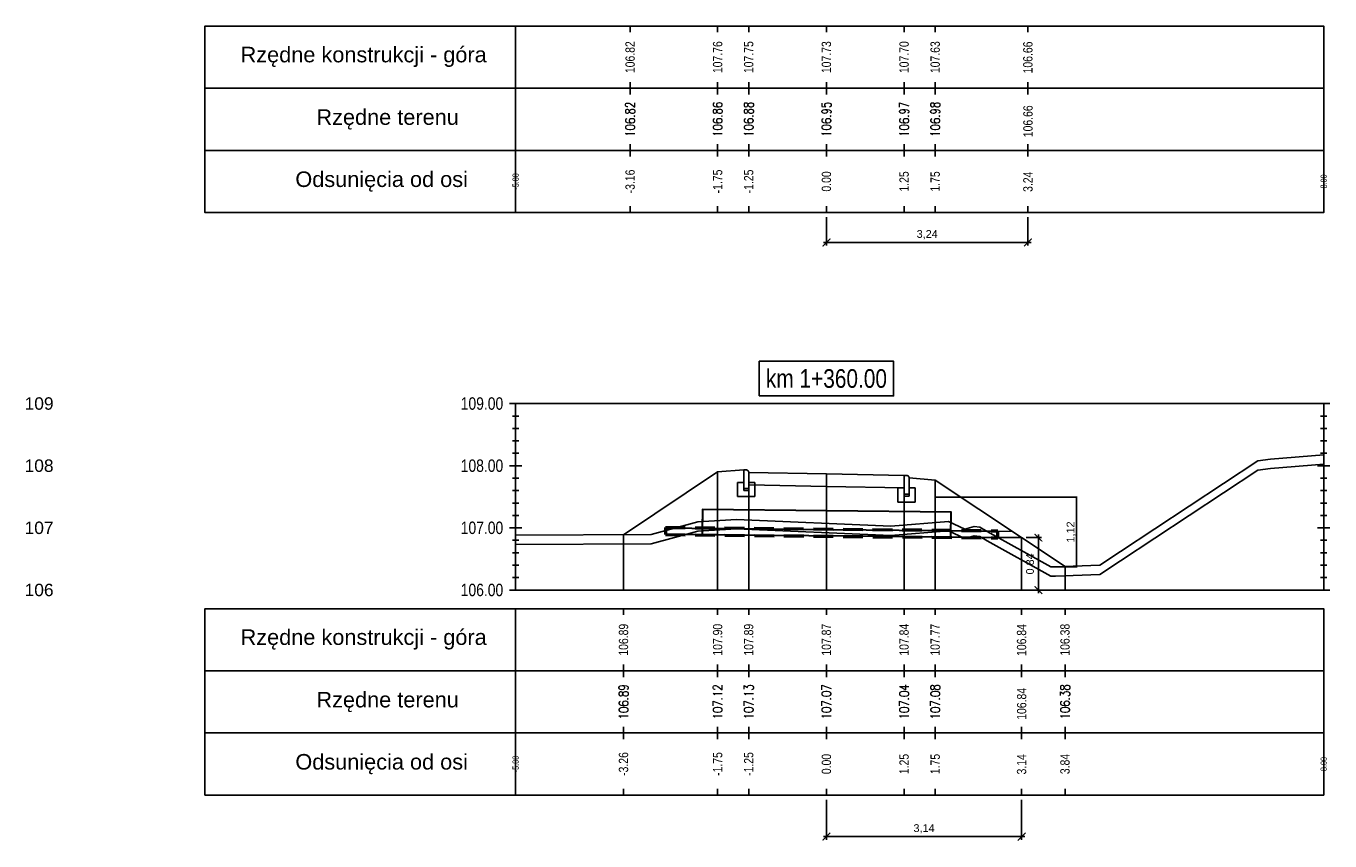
# Model space of a CAD drawing. Extents: x 7537626 to 7538805, y 5722894 to 5725486.
# Tile 63 of 90: x 7538497 to 7538518, y 5725455 to 5725468. Entities that reach past the tile are written whole.
import ezdxf

# ---------------------------------------------------------------- set-up
doc = ezdxf.new("R2010")
doc.units = 0
doc.header["$PDMODE"] = 35
doc.header["$PDSIZE"] = 0.3
doc.linetypes.add('HIDDEN', pattern=[9.525, 6.35, -3.175])
for name, color, linetype in [('C-DROGI-PROFILE', 7, 'Continuous'), ('C-DROGI-PROFILE-ETYKIETY', 7, 'Continuous'), ('C-DROGI-PRZEKROJE-ETYKIETY', 7, 'Continuous'), ('C-POPRZECZKA-przekrój', 2, 'Continuous'), ('C-POPRZECZKA-widok', 1, 'Continuous')]:
    doc.layers.add(name, color=color, linetype=linetype)
for name, color, linetype, true_color in [('C-humus', 7, 'Continuous', 0x003df5), ('C-Teren', 7, 'Continuous', 0x005716), ('poprzeczki', 7, 'Continuous', 0x0000d6)]:
    doc.layers.add(name, color=color, linetype=linetype, true_color=true_color)
doc.layers.add('Pom-plan', color=4, linetype='Continuous', plot=False)
doc.styles.add('2mm08', font='arial.ttf', dxfattribs={"width": 0.8})
doc.styles.add('opis_50', font='arial.ttf', dxfattribs={"height": 0.125})
doc.styles.get("Standard").update_dxf_attribs({"font": 'arial.ttf'})
doc.dimstyles.new('OPIS_50', dxfattribs={"dimscale": 0.5, "dimtxt": 0.125, "dimasz": 0.25, "dimexe": 0.1, "dimexo": 0.15, "dimgap": 0.1, "dimtad": 1, "dimzin": 0, "dimtxsty": 'opis_50', "dimblk": 'ARCHTICK', "dimcen": 0.15, "dimdle": 0.1, "dimaunit": 2, "dimadec": 4, "dimazin": 0, "dimtfac": 1, "dimtmove": 0, "dimatfit": 3, "dimfxl": 1, "dimarcsym": 0})

# ---------------------------------------------------------------- blocks, each defined once
blk = doc.blocks.new('_ArchTick')
at = {"color": 0, "linetype": 'ByBlock', "const_width": 0.15}
blk.add_lwpolyline([(-0.5, -0.5), (0.5, 0.5)], dxfattribs=at)
blk = doc.blocks.new('*D10')
at = {"layer": 'Defpoints', "color": 0, "transparency": 16777216}
for p in [(7538511.225, 5725460.779), (7538513.083, 5725459.661), (7538513.498, 5725459.661)]:
    blk.add_point(p, dxfattribs=at)
at = {"layer": 'poprzeczki', "color": 0, "lineweight": -2, "transparency": 16777216}
for p, q in [((7538511.24, 5725460.779), (7538513.508, 5725460.779)), ((7538513.498, 5725460.789), (7538513.498, 5725459.651)), ((7538513.098, 5725459.661), (7538513.508, 5725459.661))]:
    blk.add_line(p, q, dxfattribs=at)
at = {"layer": 'poprzeczki', "color": 0, "lineweight": -2, "transparency": 16777216, "xscale": 0.025, "yscale": 0.025, "zscale": 0.025}
for p, rotation in [((7538513.498, 5725460.779), 90), ((7538513.498, 5725459.661), 270)]:
    blk.add_blockref('_ArchTick', p, dxfattribs=dict(at, rotation=rotation))
at = {"layer": 'poprzeczki', "color": 0, "transparency": 16777216, "insert": (7538513.413, 5725460.22), "char_height": 0.125, "attachment_point": 5, "rotation": 90, "style": 'opis_50'}
blk.add_mtext('1,12', dxfattribs=at)
blk = doc.blocks.new('geokrata')
at = {"layer": 'C-POPRZECZKA-przekrój', "color": 172, "linetype": 'HIDDEN', "lineweight": 50, "ltscale": 0.05, "true_color": 0x0000cc}
for p, q in [((7538464.885, 5725469.743), (7538470.234, 5725469.689)), ((7538464.887, 5725469.627), (7538470.233, 5725469.573))]:
    blk.add_line(p, q, dxfattribs=at)
at = {"layer": 'C-POPRZECZKA-przekrój', "color": 98, "linetype": 'Continuous', "lineweight": 30, "true_color": 0x006100}
for p, q in [((7538464.892, 5725469.735), (7538465.726, 5725469.726)), ((7538464.893, 5725469.635), (7538465.725, 5725469.626)), ((7538469.225, 5725469.591), (7538470.225, 5725469.581))]:
    blk.add_line(p, q, dxfattribs=at)
for points in [[(7538467.479, 5725470.009), (7538465.479, 5725470.029), (7538465.475, 5725469.629), (7538469.475, 5725469.589), (7538469.479, 5725469.989), (7538467.479, 5725470.009), (7538465.479, 5725470.029), (7538465.476, 5725469.729), (7538470.226, 5725469.681)], [(7538464.892, 5725469.735), (7538464.893, 5725469.635)], [(7538470.225, 5725469.581), (7538470.226, 5725469.681)]]:
    blk.add_lwpolyline(points, dxfattribs=at)
at = {"layer": 'C-POPRZECZKA-przekrój', "color": 172, "linetype": 'HIDDEN', "lineweight": 50, "ltscale": 0.05, "true_color": 0x0000cc}
for points in [[(7538464.885, 5725469.743), (7538464.887, 5725469.627)], [(7538470.233, 5725469.573), (7538470.234, 5725469.689)]]:
    blk.add_lwpolyline(points, dxfattribs=at)
blk = doc.blocks.new('*D224')
at = {"layer": 'Defpoints', "color": 0, "transparency": 16777216}
for p in [(7538509.475, 5725455.986), (7538512.615, 5725455.986), (7538512.615, 5725455.318)]:
    blk.add_point(p, dxfattribs=at)
at = {"layer": 'Pom-plan', "color": 0, "lineweight": -2, "transparency": 16777216}
for p, q in [((7538509.475, 5725455.911), (7538509.475, 5725455.268)), ((7538512.615, 5725455.911), (7538512.615, 5725455.268)), ((7538509.425, 5725455.318), (7538512.665, 5725455.318))]:
    blk.add_line(p, q, dxfattribs=at)
at = {"layer": 'Pom-plan', "color": 0, "lineweight": -2, "transparency": 16777216, "xscale": 0.125, "yscale": 0.125, "zscale": 0.125, "rotation": 180}
blk.add_blockref('_ArchTick', (7538509.475, 5725455.318), dxfattribs=at)
at = {"layer": 'Pom-plan', "color": 0, "lineweight": -2, "transparency": 16777216, "xscale": 0.125, "yscale": 0.125, "zscale": 0.125}
blk.add_blockref('_ArchTick', (7538512.615, 5725455.318), dxfattribs=at)
at = {"layer": 'Pom-plan', "color": 0, "transparency": 16777216, "insert": (7538511.045, 5725455.443), "char_height": 0.125, "attachment_point": 5, "style": 'opis_50'}
blk.add_mtext('3,14', dxfattribs=at)
blk = doc.blocks.new('*D225')
at = {"layer": 'Defpoints', "color": 0, "transparency": 16777216}
for p in [(7538512.615, 5725460.129), (7538512.615, 5725459.286), (7538512.886, 5725459.286)]:
    blk.add_point(p, dxfattribs=at)
at = {"layer": 'Pom-plan', "color": 0, "lineweight": -2, "transparency": 16777216}
for p, q in [((7538512.69, 5725460.129), (7538512.936, 5725460.129)), ((7538512.886, 5725460.179), (7538512.886, 5725459.236)), ((7538512.69, 5725459.286), (7538512.936, 5725459.286))]:
    blk.add_line(p, q, dxfattribs=at)
at = {"layer": 'Pom-plan', "color": 0, "lineweight": -2, "transparency": 16777216, "xscale": 0.125, "yscale": 0.125, "zscale": 0.125}
for p, rotation in [((7538512.886, 5725460.129), 90), ((7538512.886, 5725459.286), 270)]:
    blk.add_blockref('_ArchTick', p, dxfattribs=dict(at, rotation=rotation))
at = {"layer": 'Pom-plan', "color": 0, "transparency": 16777216, "insert": (7538512.761, 5725459.707), "char_height": 0.125, "attachment_point": 5, "rotation": 90, "style": 'opis_50'}
blk.add_mtext('0,84', dxfattribs=at)
blk = doc.blocks.new('*D226')
at = {"layer": 'Defpoints', "color": 0, "transparency": 16777216}
for p in [(7538509.475, 5725465.361), (7538512.717, 5725465.361), (7538512.717, 5725464.879)]:
    blk.add_point(p, dxfattribs=at)
at = {"layer": 'Pom-plan', "color": 0, "lineweight": -2, "transparency": 16777216}
for p, q in [((7538509.475, 5725465.286), (7538509.475, 5725464.829)), ((7538512.717, 5725465.286), (7538512.717, 5725464.829)), ((7538509.425, 5725464.879), (7538512.767, 5725464.879))]:
    blk.add_line(p, q, dxfattribs=at)
at = {"layer": 'Pom-plan', "color": 0, "lineweight": -2, "transparency": 16777216, "xscale": 0.125, "yscale": 0.125, "zscale": 0.125, "rotation": 180}
blk.add_blockref('_ArchTick', (7538509.475, 5725464.879), dxfattribs=at)
at = {"layer": 'Pom-plan', "color": 0, "lineweight": -2, "transparency": 16777216, "xscale": 0.125, "yscale": 0.125, "zscale": 0.125}
blk.add_blockref('_ArchTick', (7538512.717, 5725464.879), dxfattribs=at)
at = {"layer": 'Pom-plan', "color": 0, "transparency": 16777216, "insert": (7538511.096, 5725465.004), "char_height": 0.125, "attachment_point": 5, "style": 'opis_50'}
blk.add_mtext('3,24', dxfattribs=at)

msp = doc.modelspace()

# ---------------------------------------------------------------- linework, layer by layer
at = {"layer": 'C-DROGI-PROFILE', "color": 7, "linetype": 'Continuous', "lineweight": -3}
for p, q in [((7538506.317, 5725468.361), (7538506.317, 5725468.261)), ((7538507.725, 5725468.361), (7538507.725, 5725468.261)), ((7538508.225, 5725468.361), (7538508.225, 5725468.261)), ((7538509.475, 5725468.361), (7538509.475, 5725468.261)), ((7538510.725, 5725468.361), (7538510.725, 5725468.261)), ((7538511.225, 5725468.361), (7538511.225, 5725468.261)), ((7538512.717, 5725468.361), (7538512.717, 5725468.261)), ((7538506.317, 5725467.361), (7538506.317, 5725467.461)), ((7538506.317, 5725467.361), (7538506.317, 5725467.261)), ((7538507.725, 5725467.361), (7538507.725, 5725467.461)), ((7538507.725, 5725467.361), (7538507.725, 5725467.261)), ((7538508.225, 5725467.361), (7538508.225, 5725467.461)), ((7538508.225, 5725467.361), (7538508.225, 5725467.261)), ((7538509.475, 5725467.361), (7538509.475, 5725467.461)), ((7538509.475, 5725467.361), (7538509.475, 5725467.261)), ((7538510.725, 5725467.361), (7538510.725, 5725467.461)), ((7538510.725, 5725467.361), (7538510.725, 5725467.261)), ((7538511.225, 5725467.361), (7538511.225, 5725467.461)), ((7538511.225, 5725467.361), (7538511.225, 5725467.261)), ((7538512.717, 5725467.361), (7538512.717, 5725467.461)), ((7538512.717, 5725467.361), (7538512.717, 5725467.261)), ((7538506.317, 5725466.361), (7538506.317, 5725466.461)), ((7538506.317, 5725466.361), (7538506.317, 5725466.261)), ((7538507.725, 5725466.361), (7538507.725, 5725466.461)), ((7538507.725, 5725466.361), (7538507.725, 5725466.261)), ((7538508.225, 5725466.361), (7538508.225, 5725466.461)), ((7538508.225, 5725466.361), (7538508.225, 5725466.261)), ((7538509.475, 5725466.361), (7538509.475, 5725466.461)), ((7538509.475, 5725466.361), (7538509.475, 5725466.261)), ((7538510.725, 5725466.361), (7538510.725, 5725466.461)), ((7538510.725, 5725466.361), (7538510.725, 5725466.261)), ((7538511.225, 5725466.361), (7538511.225, 5725466.461)), ((7538511.225, 5725466.361), (7538511.225, 5725466.261)), ((7538512.717, 5725466.361), (7538512.717, 5725466.461)), ((7538512.717, 5725466.361), (7538512.717, 5725466.261)), ((7538506.317, 5725465.361), (7538506.317, 5725465.461)), ((7538507.725, 5725465.361), (7538507.725, 5725465.461)), ((7538508.225, 5725465.361), (7538508.225, 5725465.461)), ((7538509.475, 5725465.361), (7538509.475, 5725465.461)), ((7538510.725, 5725465.361), (7538510.725, 5725465.461)), ((7538511.225, 5725465.361), (7538511.225, 5725465.461)), ((7538512.717, 5725465.361), (7538512.717, 5725465.461)), ((7538506.211, 5725458.986), (7538506.211, 5725458.886)), ((7538507.725, 5725458.986), (7538507.725, 5725458.886)), ((7538508.225, 5725458.986), (7538508.225, 5725458.886)), ((7538509.475, 5725458.986), (7538509.475, 5725458.886)), ((7538510.725, 5725458.986), (7538510.725, 5725458.886)), ((7538511.225, 5725458.986), (7538511.225, 5725458.886)), ((7538512.615, 5725458.986), (7538512.615, 5725458.886)), ((7538513.313, 5725458.986), (7538513.313, 5725458.886)), ((7538506.211, 5725457.986), (7538506.211, 5725458.086)), ((7538506.211, 5725457.986), (7538506.211, 5725457.886)), ((7538507.725, 5725457.986), (7538507.725, 5725458.086)), ((7538507.725, 5725457.986), (7538507.725, 5725457.886)), ((7538508.225, 5725457.986), (7538508.225, 5725458.086)), ((7538508.225, 5725457.986), (7538508.225, 5725457.886)), ((7538509.475, 5725457.986), (7538509.475, 5725458.086)), ((7538509.475, 5725457.986), (7538509.475, 5725457.886)), ((7538510.725, 5725457.986), (7538510.725, 5725458.086)), ((7538510.725, 5725457.986), (7538510.725, 5725457.886)), ((7538511.225, 5725457.986), (7538511.225, 5725458.086)), ((7538511.225, 5725457.986), (7538511.225, 5725457.886)), ((7538512.615, 5725457.986), (7538512.615, 5725458.086)), ((7538512.615, 5725457.986), (7538512.615, 5725457.886)), ((7538513.313, 5725457.986), (7538513.313, 5725458.086)), ((7538513.313, 5725457.986), (7538513.313, 5725457.886)), ((7538506.211, 5725456.986), (7538506.211, 5725457.086)), ((7538507.725, 5725456.986), (7538507.725, 5725457.086)), ((7538508.225, 5725456.986), (7538508.225, 5725457.086)), ((7538509.475, 5725456.986), (7538509.475, 5725457.086)), ((7538510.725, 5725456.986), (7538510.725, 5725457.086)), ((7538511.225, 5725456.986), (7538511.225, 5725457.086)), ((7538512.615, 5725456.986), (7538512.615, 5725457.086)), ((7538513.313, 5725456.986), (7538513.313, 5725457.086)), ((7538506.211, 5725456.986), (7538506.211, 5725456.886)), ((7538507.725, 5725456.986), (7538507.725, 5725456.886)), ((7538508.225, 5725456.986), (7538508.225, 5725456.886)), ((7538509.475, 5725456.986), (7538509.475, 5725456.886)), ((7538510.725, 5725456.986), (7538510.725, 5725456.886)), ((7538511.225, 5725456.986), (7538511.225, 5725456.886)), ((7538512.615, 5725456.986), (7538512.615, 5725456.886)), ((7538513.313, 5725456.986), (7538513.313, 5725456.886)), ((7538506.211, 5725455.986), (7538506.211, 5725456.086)), ((7538507.725, 5725455.986), (7538507.725, 5725456.086)), ((7538508.225, 5725455.986), (7538508.225, 5725456.086)), ((7538509.475, 5725455.986), (7538509.475, 5725456.086)), ((7538510.725, 5725455.986), (7538510.725, 5725456.086)), ((7538511.225, 5725455.986), (7538511.225, 5725456.086)), ((7538512.615, 5725455.986), (7538512.615, 5725456.086)), ((7538513.313, 5725455.986), (7538513.313, 5725456.086))]:
    msp.add_line(p, q, dxfattribs=at)
at = {"layer": 'C-DROGI-PROFILE', "color": 1, "linetype": 'Continuous', "lineweight": -3}
for points in [[(7538504.475, 5725467.361), (7538504.475, 5725468.361), (7538499.475, 5725468.361), (7538499.475, 5725467.361)], [(7538504.475, 5725467.361), (7538517.475, 5725467.361), (7538517.475, 5725468.361), (7538504.475, 5725468.361)], [(7538504.475, 5725466.361), (7538504.475, 5725467.361), (7538499.475, 5725467.361), (7538499.475, 5725466.361)], [(7538504.475, 5725466.361), (7538517.475, 5725466.361), (7538517.475, 5725467.361), (7538504.475, 5725467.361)], [(7538504.475, 5725465.361), (7538504.475, 5725466.361), (7538499.475, 5725466.361), (7538499.475, 5725465.361)], [(7538504.475, 5725465.361), (7538517.475, 5725465.361), (7538517.475, 5725466.361), (7538504.475, 5725466.361)], [(7538504.475, 5725457.986), (7538504.475, 5725458.986), (7538499.475, 5725458.986), (7538499.475, 5725457.986)], [(7538504.475, 5725457.986), (7538517.475, 5725457.986), (7538517.475, 5725458.986), (7538504.475, 5725458.986)], [(7538504.475, 5725456.986), (7538504.475, 5725457.986), (7538499.475, 5725457.986), (7538499.475, 5725456.986)], [(7538504.475, 5725456.986), (7538517.475, 5725456.986), (7538517.475, 5725457.986), (7538504.475, 5725457.986)], [(7538504.475, 5725455.986), (7538504.475, 5725456.986), (7538499.475, 5725456.986), (7538499.475, 5725455.986)], [(7538504.475, 5725455.986), (7538517.475, 5725455.986), (7538517.475, 5725456.986), (7538504.475, 5725456.986)]]:
    msp.add_3dface(points, dxfattribs=at)
at = {"layer": 'C-DROGI-PRZEKROJE-ETYKIETY', "color": 1, "linetype": 'Continuous', "lineweight": -3}
for p, q in [((7538507.725, 5725461.186), (7538507.725, 5725459.286)), ((7538508.225, 5725461.179), (7538508.225, 5725459.286)), ((7538509.475, 5725461.154), (7538509.475, 5725459.286)), ((7538510.725, 5725461.129), (7538510.725, 5725459.286)), ((7538511.225, 5725461.056), (7538511.225, 5725459.286)), ((7538506.211, 5725460.176), (7538506.211, 5725459.286)), ((7538513.313, 5725459.663), (7538513.313, 5725459.286))]:
    msp.add_line(p, q, dxfattribs=at)
msp.add_lwpolyline([(7538512.615, 5725460.129), (7538512.615, 5725459.286)], dxfattribs=at)
at = {"layer": 'C-humus'}
for p, q in [((7538516.617, 5725461.24), (7538517.475, 5725461.311)), ((7538514.208, 5725459.754), (7538516.417, 5725461.216)), ((7538516.417, 5725461.216), (7538516.617, 5725461.24)), ((7538506.653, 5725460.028), (7538507.405, 5725460.234)), ((7538507.405, 5725460.234), (7538508.03, 5725460.271)), ((7538508.03, 5725460.271), (7538510.513, 5725460.163)), ((7538510.513, 5725460.163), (7538511.437, 5725460.238)), ((7538511.437, 5725460.238), (7538511.701, 5725460.114)), ((7538504.475, 5725460.021), (7538506.653, 5725460.028)), ((7538511.701, 5725460.114), (7538511.851, 5725460.157)), ((7538511.851, 5725460.157), (7538511.944, 5725460.149)), ((7538511.944, 5725460.149), (7538512.063, 5725460.076)), ((7538512.063, 5725460.076), (7538513.083, 5725459.511)), ((7538513.871, 5725459.534), (7538514.208, 5725459.754)), ((7538513.083, 5725459.511), (7538513.162, 5725459.508)), ((7538513.162, 5725459.508), (7538513.871, 5725459.534))]:
    msp.add_line(p, q, dxfattribs=at)
at = {"layer": 'C-POPRZECZKA-przekrój', "color": 2, "linetype": 'Continuous', "lineweight": -3}
for p, q in [((7538506.211, 5725460.176), (7538507.725, 5725461.186)), ((7538507.725, 5725461.186), (7538508.145, 5725461.219)), ((7538508.185, 5725461.219), (7538508.145, 5725461.219)), ((7538508.145, 5725461.219), (7538508.145, 5725460.889)), ((7538508.19, 5725461.219), (7538508.185, 5725461.219)), ((7538508.199, 5725461.217), (7538508.19, 5725461.219)), ((7538508.207, 5725461.212), (7538508.199, 5725461.217)), ((7538508.213, 5725461.207), (7538508.207, 5725461.212)), ((7538508.218, 5725461.202), (7538508.213, 5725461.207)), ((7538508.222, 5725461.195), (7538508.218, 5725461.202)), ((7538508.224, 5725461.186), (7538508.222, 5725461.195)), ((7538508.225, 5725461.179), (7538508.224, 5725461.186)), ((7538508.225, 5725461.179), (7538509.475, 5725461.154)), ((7538508.225, 5725461.179), (7538508.226, 5725460.979)), ((7538508.225, 5725460.889), (7538508.225, 5725461.179)), ((7538508.225, 5725461.179), (7538508.225, 5725461.019)), ((7538509.475, 5725460.954), (7538509.475, 5725461.154)), ((7538509.475, 5725461.154), (7538510.725, 5725461.129)), ((7538510.725, 5725461.129), (7538510.724, 5725460.929)), ((7538510.765, 5725461.129), (7538510.725, 5725461.129)), ((7538510.725, 5725461.129), (7538510.725, 5725460.799)), ((7538510.77, 5725461.129), (7538510.765, 5725461.129)), ((7538510.779, 5725461.127), (7538510.77, 5725461.129)), ((7538510.787, 5725461.122), (7538510.779, 5725461.127)), ((7538510.793, 5725461.117), (7538510.787, 5725461.122)), ((7538510.798, 5725461.112), (7538510.793, 5725461.117)), ((7538510.802, 5725461.105), (7538510.798, 5725461.112)), ((7538510.804, 5725461.096), (7538510.802, 5725461.105)), ((7538510.805, 5725461.089), (7538510.804, 5725461.096)), ((7538510.805, 5725460.799), (7538510.805, 5725461.089)), ((7538510.805, 5725461.089), (7538510.805, 5725460.929)), ((7538510.805, 5725461.089), (7538511.225, 5725461.056)), ((7538511.225, 5725461.056), (7538513.313, 5725459.663)), ((7538508.045, 5725460.789), (7538508.045, 5725461.019)), ((7538508.045, 5725461.019), (7538508.145, 5725461.019)), ((7538508.145, 5725461.019), (7538508.145, 5725460.919)), ((7538508.145, 5725460.919), (7538508.225, 5725460.919)), ((7538508.145, 5725460.889), (7538508.225, 5725460.889)), ((7538508.225, 5725461.019), (7538508.325, 5725461.019)), ((7538508.226, 5725460.979), (7538509.475, 5725460.954)), ((7538508.325, 5725461.019), (7538508.325, 5725460.789)), ((7538509.475, 5725460.954), (7538510.724, 5725460.929)), ((7538510.625, 5725460.699), (7538510.625, 5725460.929)), ((7538510.625, 5725460.929), (7538510.725, 5725460.929)), ((7538510.725, 5725460.929), (7538510.725, 5725460.829)), ((7538510.725, 5725460.829), (7538510.805, 5725460.829)), ((7538510.805, 5725460.929), (7538510.905, 5725460.929)), ((7538510.905, 5725460.929), (7538510.905, 5725460.699)), ((7538508.325, 5725460.789), (7538508.045, 5725460.789)), ((7538510.905, 5725460.699), (7538510.625, 5725460.699)), ((7538510.725, 5725460.799), (7538510.805, 5725460.799))]:
    msp.add_line(p, q, dxfattribs=at)
at = {"layer": 'C-POPRZECZKA-przekrój'}
for points in [[(7538512.226, 5725460.232), (7538512.463, 5725460.23)], [(7538512.225, 5725460.132), (7538512.615, 5725460.129)]]:
    msp.add_lwpolyline(points, dxfattribs=at)
at = {"layer": 'C-POPRZECZKA-widok', "color": 1, "linetype": 'Continuous', "lineweight": -3}
for p, q in [((7538504.375, 5725462.286), (7538517.575, 5725462.286)), ((7538504.425, 5725462.086), (7538504.525, 5725462.086)), ((7538504.475, 5725459.286), (7538504.475, 5725462.286)), ((7538517.425, 5725462.086), (7538517.525, 5725462.086)), ((7538517.475, 5725459.286), (7538517.475, 5725462.286)), ((7538504.425, 5725461.886), (7538504.525, 5725461.886)), ((7538517.425, 5725461.886), (7538517.525, 5725461.886)), ((7538504.425, 5725461.686), (7538504.525, 5725461.686)), ((7538517.425, 5725461.686), (7538517.525, 5725461.686)), ((7538504.425, 5725461.486), (7538504.525, 5725461.486)), ((7538517.425, 5725461.486), (7538517.525, 5725461.486)), ((7538504.375, 5725461.286), (7538504.575, 5725461.286)), ((7538504.425, 5725461.286), (7538504.525, 5725461.286)), ((7538517.375, 5725461.286), (7538517.575, 5725461.286)), ((7538517.425, 5725461.286), (7538517.525, 5725461.286)), ((7538504.425, 5725461.086), (7538504.525, 5725461.086)), ((7538517.425, 5725461.086), (7538517.525, 5725461.086)), ((7538504.425, 5725460.886), (7538504.525, 5725460.886)), ((7538517.425, 5725460.886), (7538517.525, 5725460.886)), ((7538504.425, 5725460.686), (7538504.525, 5725460.686)), ((7538517.425, 5725460.686), (7538517.525, 5725460.686)), ((7538504.425, 5725460.486), (7538504.525, 5725460.486)), ((7538517.425, 5725460.486), (7538517.525, 5725460.486)), ((7538504.375, 5725460.286), (7538504.575, 5725460.286)), ((7538504.425, 5725460.286), (7538504.525, 5725460.286)), ((7538517.375, 5725460.286), (7538517.575, 5725460.286)), ((7538517.425, 5725460.286), (7538517.525, 5725460.286)), ((7538504.425, 5725460.086), (7538504.525, 5725460.086)), ((7538517.425, 5725460.086), (7538517.525, 5725460.086)), ((7538504.425, 5725459.886), (7538504.525, 5725459.886)), ((7538517.425, 5725459.886), (7538517.525, 5725459.886)), ((7538504.425, 5725459.686), (7538504.525, 5725459.686)), ((7538517.425, 5725459.686), (7538517.525, 5725459.686)), ((7538504.425, 5725459.486), (7538504.525, 5725459.486)), ((7538517.425, 5725459.486), (7538517.525, 5725459.486)), ((7538504.375, 5725459.286), (7538517.575, 5725459.286))]:
    msp.add_line(p, q, dxfattribs=at)
at = {"layer": 'C-POPRZECZKA-widok', "color": 3, "linetype": 'Continuous', "lineweight": -3}
msp.add_3dface([(7538508.395, 5725462.411), (7538510.555, 5725462.411), (7538510.555, 5725462.968), (7538508.395, 5725462.968)], dxfattribs=at)
at = {"layer": 'C-Teren'}
for p, q in [((7538516.617, 5725461.39), (7538517.475, 5725461.461)), ((7538514.208, 5725459.904), (7538516.417, 5725461.366)), ((7538516.417, 5725461.366), (7538516.617, 5725461.39)), ((7538507.405, 5725460.384), (7538508.03, 5725460.421)), ((7538508.03, 5725460.421), (7538510.513, 5725460.313)), ((7538506.653, 5725460.178), (7538507.405, 5725460.384)), ((7538510.513, 5725460.313), (7538511.437, 5725460.388)), ((7538511.437, 5725460.388), (7538511.701, 5725460.264)), ((7538511.701, 5725460.264), (7538511.851, 5725460.307)), ((7538511.851, 5725460.307), (7538511.944, 5725460.299)), ((7538511.944, 5725460.299), (7538512.063, 5725460.226)), ((7538512.063, 5725460.226), (7538513.083, 5725459.661)), ((7538504.475, 5725460.171), (7538506.653, 5725460.178)), ((7538513.871, 5725459.684), (7538514.208, 5725459.904)), ((7538513.083, 5725459.661), (7538513.162, 5725459.658)), ((7538513.162, 5725459.658), (7538513.871, 5725459.684))]:
    msp.add_line(p, q, dxfattribs=at)

# ---------------------------------------------------------------- block references
at = {"layer": 'C-POPRZECZKA-przekrój'}
msp.add_blockref('geokrata', (42, -9.449), dxfattribs=at)

# ---------------------------------------------------------------- texts
at = {"layer": 'C-DROGI-PROFILE', "color": 2}
for s, p in [('Rzędne konstrukcji - góra', (7538500.05, 5725467.778)), ('Rzędne terenu', (7538501.27, 5725466.772)), ('Odsunięcia od osi', (7538500.931, 5725465.772)), ('Rzędne konstrukcji - góra', (7538500.05, 5725458.403)), ('Rzędne terenu', (7538501.27, 5725457.397)), ('Odsunięcia od osi', (7538500.931, 5725456.397))]:
    msp.add_text(s, height=0.25, dxfattribs=at).set_placement(p)
at = {"layer": 'C-DROGI-PROFILE-ETYKIETY', "color": 1, "style": '2mm08', "width": 0.8}
for s, p in [('106.66', (7538512.79, 5725467.6)), ('106.66', (7538512.792, 5725466.573)), ('3.24', (7538512.791, 5725465.693)), ('106.84', (7538512.689, 5725458.225)), ('106.84', (7538512.69, 5725457.198)), ('3.14', (7538512.689, 5725456.318))]:
    msp.add_text(s, height=0.15, rotation=90, dxfattribs=at).set_placement(p)
at = {"layer": 'C-DROGI-PROFILE-ETYKIETY', "color": 1, "linetype": 'Continuous', "lineweight": -3, "char_height": 0.15, "attachment_point": 5, "rotation": 90, "style": '2mm08'}
for s, insert in [('106.82', (7538506.317, 5725467.861)), ('107.76', (7538507.725, 5725467.861)), ('107.75', (7538508.225, 5725467.861)), ('107.73', (7538509.475, 5725467.861)), ('107.70', (7538510.725, 5725467.861)), ('107.63', (7538511.225, 5725467.861)), ('{\\Fsimplex.shx|c238;106.82}', (7538506.317, 5725466.861)), ('{\\Fsimplex.shx|c238;106.86}', (7538507.725, 5725466.861)), ('{\\Fsimplex.shx|c238;106.88}', (7538508.225, 5725466.861)), ('{\\Fsimplex.shx|c238;106.95}', (7538509.475, 5725466.861)), ('{\\Fsimplex.shx|c238;106.97}', (7538510.725, 5725466.861)), ('{\\Fsimplex.shx|c238;106.98}', (7538511.225, 5725466.861)), ('-3.16', (7538506.317, 5725465.861)), ('-1.75', (7538507.725, 5725465.861)), ('-1.25', (7538508.225, 5725465.861)), ('0.00', (7538509.475, 5725465.861)), ('1.25', (7538510.725, 5725465.861)), ('1.75', (7538511.225, 5725465.861)), ('106.89', (7538506.211, 5725458.486)), ('107.90', (7538507.725, 5725458.486)), ('107.89', (7538508.225, 5725458.486)), ('107.87', (7538509.475, 5725458.486)), ('107.84', (7538510.725, 5725458.486)), ('107.77', (7538511.225, 5725458.486)), ('106.38', (7538513.313, 5725458.486)), ('{\\Fsimplex.shx|c238;106.89}', (7538506.211, 5725457.486)), ('{\\Fsimplex.shx|c238;107.12}', (7538507.725, 5725457.486)), ('{\\Fsimplex.shx|c238;107.13}', (7538508.225, 5725457.486)), ('{\\Fsimplex.shx|c238;107.07}', (7538509.475, 5725457.486)), ('{\\Fsimplex.shx|c238;107.04}', (7538510.725, 5725457.486)), ('{\\Fsimplex.shx|c238;107.08}', (7538511.225, 5725457.486)), ('{\\Fsimplex.shx|c238;106.38}', (7538513.313, 5725457.486)), ('-3.26', (7538506.211, 5725456.486)), ('-1.75', (7538507.725, 5725456.486)), ('-1.25', (7538508.225, 5725456.486)), ('0.00', (7538509.475, 5725456.486)), ('1.25', (7538510.725, 5725456.486)), ('1.75', (7538511.225, 5725456.486)), ('3.84', (7538513.313, 5725456.486))]:
    msp.add_mtext(s, dxfattribs=dict(at, insert=insert))
at = {"layer": 'C-DROGI-PROFILE-ETYKIETY', "color": 7, "linetype": 'Continuous', "lineweight": -3, "char_height": 0.1, "attachment_point": 5, "rotation": 90, "style": '2mm08'}
for s, insert in [('-5.00', (7538504.475, 5725465.861)), ('8.00', (7538517.475, 5725465.861)), ('-5.00', (7538504.475, 5725456.486)), ('8.00', (7538517.475, 5725456.486))]:
    msp.add_mtext(s, dxfattribs=dict(at, insert=insert))
at = {"layer": 'C-POPRZECZKA-widok', "color": 3, "linetype": 'Continuous', "lineweight": -3, "insert": (7538509.475, 5725462.536), "char_height": 0.3, "attachment_point": 8, "style": '2mm08'}
msp.add_mtext('km 1+360.00', dxfattribs=at)
at = {"layer": 'C-POPRZECZKA-widok', "color": 1, "linetype": 'Continuous', "lineweight": -3, "char_height": 0.2, "attachment_point": 4}
for s, insert in [('109', (7538496.575, 5725462.286)), ('108', (7538496.575, 5725461.286)), ('107', (7538496.575, 5725460.286)), ('106', (7538496.575, 5725459.286))]:
    msp.add_mtext(s, dxfattribs=dict(at, insert=insert))
at = {"layer": 'C-POPRZECZKA-widok', "color": 1, "linetype": 'Continuous', "lineweight": -3, "char_height": 0.2, "attachment_point": 6, "style": '2mm08'}
for s, insert in [('109.00', (7538504.275, 5725462.286)), ('108.00', (7538504.275, 5725461.286)), ('107.00', (7538504.275, 5725460.286)), ('106.00', (7538504.275, 5725459.286))]:
    msp.add_mtext(s, dxfattribs=dict(at, insert=insert))

# ---------------------------------------------------------------- dimensions: what is measured, and where the dimension line sits
at = {"layer": 'Pom-plan'}
for base, p1, p2, picture, middle in [((7538512.717, 5725464.879), (7538509.475, 5725465.361), (7538512.717, 5725465.361), '*D226', (7538511.096, 5725465.004)), ((7538512.615, 5725455.318), (7538509.475, 5725455.986), (7538512.615, 5725455.986), '*D224', (7538511.045, 5725455.443))]:
    dim = msp.add_linear_dim(base=base, p1=p1, p2=p2, dimstyle='OPIS_50', dxfattribs=at)
    dim.commit()
    dim.dimension.update_dxf_attribs({"geometry": picture, "text_midpoint": middle})
dim = msp.add_linear_dim(base=(7538512.886, 5725459.286), p1=(7538512.615, 5725460.129), p2=(7538512.615, 5725459.286), angle=90, dimstyle='OPIS_50', dxfattribs=at)
dim.commit()
dim.dimension.update_dxf_attribs({"geometry": '*D225', "text_midpoint": (7538512.761, 5725459.707)})
at = {"layer": 'poprzeczki'}
dim = msp.add_linear_dim(base=(7538513.498, 5725459.661), p1=(7538511.225, 5725460.779), p2=(7538513.083, 5725459.661), angle=90, dimstyle='OPIS_50', override={"dimscale": 0.1}, dxfattribs=at)
dim.commit()
dim.dimension.update_dxf_attribs({"geometry": '*D10', "text_midpoint": (7538513.413, 5725460.22)})

doc.saveas('drawing.dxf')
